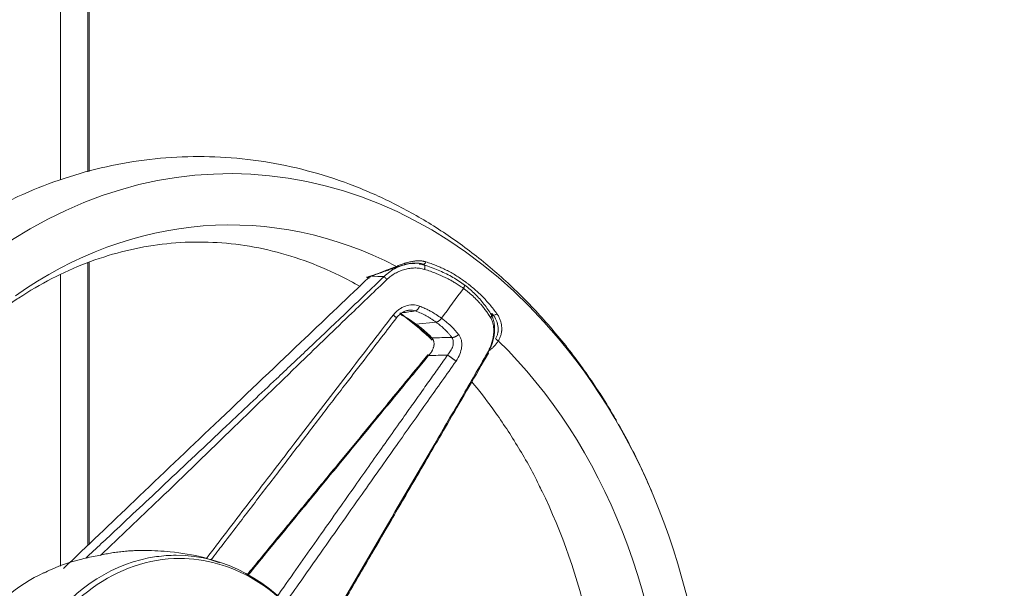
# Model space of a CAD drawing. Header units: millimetres. Extents: x 0 to 594, y 0 to 420.
# Tile 175 of 256: x 214 to 228, y 318 to 326. Entities that reach past the tile are written whole.
import ezdxf

# ---------------------------------------------------------------- set-up
doc = ezdxf.new("R2010")
doc.units = ezdxf.units.MM
doc.layers.add('1', color=7, linetype='Continuous', true_color=0xffffff)
doc.styles.add('Arial Unicode MS', font='txt')
doc.dimstyles.get("Standard").update_dxf_attribs({"dimtxt": 0.18, "dimasz": 0.18, "dimexe": 0.18, "dimexo": 0.0625, "dimgap": 0.09, "dimtad": 0, "dimtih": 1, "dimtoh": 1, "dimdec": 4, "dimzin": 0, "dimdsep": 46, "dimtxsty": 'Standard', "dimcen": 0.09, "dimadec": 0, "dimazin": 0, "dimtfac": 1, "dimtdec": 4, "dimtofl": 0, "dimtmove": 0, "dimatfit": 3, "dimfxl": 0, "dimtolj": 1, "dimtzin": 0, "dimarcsym": 0})

# ---------------------------------------------------------------- blocks, each defined once
blk = doc.blocks.new('_U0')
at = {"layer": '1', "color": 18, "lineweight": 13}
for p, q in [((147.657, 304.172), (147.657, 390.192)), ((305.847, 301.392), (305.847, 390.192)), ((147.657, 388.192), (198.852, 388.192)), ((305.847, 388.192), (254.652, 388.192))]:
    blk.add_line(p, q, dxfattribs=at)
at = {"layer": '1', "color": 18}
for points in [[(147.657, 388.192), (151.157, 389.13), (151.157, 387.254)], [(305.847, 388.192), (302.347, 387.254), (302.347, 389.13)]]:
    blk.add_solid(points, dxfattribs=at)
at = {"layer": '1', "color": 18, "linetype": 'Continuous', "lineweight": 13, "char_height": 3.5, "attachment_point": 7, "line_spacing_factor": 1.047437, "style": 'Arial Unicode MS'}
for s, insert in [('\\fArial Unicode MS|b0|i0;\\W1.0000;3.16', (200.537, 385.556)), ('\\fArial Unicode MS|b0|i0;\\W1.0000;LIFT POINT SPAN', (213.204, 385.556))]:
    blk.add_mtext(s, dxfattribs=dict(at, insert=insert))

msp = doc.modelspace()

# ---------------------------------------------------------------- linework, layer by layer
at = {"layer": '1', "color": 155, "linetype": 'Continuous', "lineweight": 13}
for p, q in [((214.64, 341.659), (214.64, 324.098)), ((215.026, 324.21), (215.026, 341.643)), ((215.042, 324.215), (215.042, 341.635)), ((215.026, 318.965), (215.026, 322.934)), ((215.042, 318.981), (215.042, 322.939)), ((214.64, 322.764), (214.64, 318.669)), ((218.931, 322.685), (218.93, 322.686)), ((219.916, 322.098), (219.632, 322.071)), ((220.653, 322.193), (220.665, 322.193)), ((220.703, 322.193), (220.721, 322.193))]:
    msp.add_line(p, q, dxfattribs=at)
for centre, major_axis, ratio, start_param, end_param in [((217.021, 315.673), (0, -8.51), 0.791224, 2.386273, 3.653329), ((217.021, 315.673), (0, -7.79), 0.791224, 2.752507, 3.652485), ((219.75, 322.958), (-0.0158, -0.0475), 0.545828, 0.194279, 1.449239), ((219.353, 322.918), (0.0162, -0.0473), 0.178048, 5.547576, 6.568063), ((216.746, 315.673), (0, 7.581), 0.791224, 5.901872, 5.908621), ((218.991, 322.786), (0.0143, -0.0479), 0.642285, 5.683359, 6.294304), ((220.749, 322.229), (-0.04, -0.03), 0.4774, 0.511658, 1.76517), ((219.886, 321.927), (-0.0475, -0.0444), 0.510585, 6.074625, 6.816932), ((220.792, 321.868), (-0.0434, 0.0249), 0.585607, 0.852997, 1.872671), ((217.021, 315.673), (0, -7.79), 0.791224, 1.583503, 2.483514), ((217.021, 315.673), (0, -8.51), 0.791224, 1.582659, 2.386273), ((219.853, 321.599), (-0.0502, 0.0413), 0.115181, 0.003393, 0.647669), ((216.141, 315.673), (0, -7.79), 0.791224, 1.583503, 2.119887), ((216.264, 315.673), (0, 3.15), 0.791224, 0.111134, 2.882313), ((216.314, 315.673), (0, 3.105), 0.791224, 0, 3.141593), ((216.264, 315.673), (0, 3.15), 0.791224, 0, 0.111134), ((216.264, 315.673), (0, 3.15), 0.791224, 5.474422, 6.283185), ((216.314, 315.673), (0, 3.105), 0.791224, 5.847977, 6.283185), ((215.244, 315.673), (0, 3.092), 0.791224, 0.34823, 0.839223), ((216.314, 315.673), (0, 3.105), 0.791224, 3.700992, 5.847977)]:
    msp.add_ellipse(centre, major_axis=major_axis, ratio=ratio, start_param=start_param, end_param=end_param, dxfattribs=at)
for points, knots in [([(222.45, 320.716), (222.406, 320.793), (222.24, 321.072), (221.929, 321.533), (221.496, 322.073), (221.026, 322.565), (220.523, 323.005), (219.99, 323.391), (219.432, 323.719), (218.853, 323.987), (218.259, 324.193), (217.653, 324.337), (217.041, 324.416), (216.427, 324.432), (215.815, 324.384), (215.21, 324.274), (214.616, 324.102), (214.036, 323.87), (213.484, 323.582), (213.13, 323.356), (212.962, 323.235), (212.96, 323.234)], [0, 0, 0, 0, 0.022159, 0.081205, 0.140165, 0.198993, 0.257638, 0.316049, 0.374183, 0.432011, 0.489528, 0.546752, 0.603729, 0.660529, 0.717236, 0.773919, 0.830664, 0.887554, 0.944655, 0.999446, 1, 1, 1, 1]), ([(213.891, 322.326), (213.944, 322.364), (214.149, 322.506), (214.516, 322.719), (215, 322.936), (215.497, 323.095), (216.004, 323.195), (216.519, 323.233), (217.038, 323.209), (217.555, 323.122), (218.064, 322.973), (218.496, 322.79), (218.755, 322.652), (218.852, 322.597)], [0, 0, 0, 0, 0.034318, 0.132248, 0.230738, 0.330222, 0.430762, 0.532266, 0.634443, 0.736758, 0.8386, 0.939604, 1, 1, 1, 1]), ([(219.185, 322.738), (219.212, 322.762), (219.291, 322.832), (219.437, 322.901), (219.56, 322.922), (219.615, 322.92), (219.618, 322.92)], [0, 0, 0, 0, 0.217693, 0.644719, 0.982897, 1, 1, 1, 1]), ([(219.359, 322.881), (219.368, 322.884), (219.377, 322.888), (219.395, 322.894), (219.412, 322.901), (219.439, 322.911), (219.457, 322.917), (219.471, 322.921), (219.477, 322.924), (219.484, 322.926), (219.488, 322.927), (219.489, 322.927), (219.491, 322.928), (219.501, 322.931), (219.511, 322.934), (219.529, 322.939), (219.547, 322.944), (219.574, 322.949), (219.591, 322.952), (219.602, 322.954), (219.605, 322.954), (219.608, 322.955), (219.609, 322.955), (219.611, 322.955), (219.617, 322.956), (219.622, 322.956), (219.635, 322.958), (219.652, 322.959), (219.678, 322.959), (219.702, 322.958), (219.719, 322.956), (219.729, 322.954), (219.731, 322.954), (219.735, 322.953), (219.741, 322.952), (219.747, 322.951), (219.759, 322.948), (219.767, 322.946), (219.774, 322.944)], [0, 0, 0, 0, 0.0625, 0.0625, 0.125, 0.1875, 0.25, 0.25, 0.28125, 0.296875, 0.296875, 0.304688, 0.304688, 0.3125, 0.375, 0.375, 0.4375, 0.5, 0.5625, 0.5625, 0.578125, 0.578125, 0.585938, 0.585938, 0.59375, 0.625, 0.625, 0.6875, 0.75, 0.8125, 0.875, 0.875, 0.890625, 0.890625, 0.90625, 0.9375, 0.9375, 1, 1, 1, 1]), ([(219.74, 322.91), (219.733, 322.912), (219.726, 322.914), (219.716, 322.917), (219.711, 322.918), (219.705, 322.919), (219.703, 322.92), (219.702, 322.92), (219.7, 322.92), (219.692, 322.922), (219.677, 322.924), (219.655, 322.927), (219.633, 322.928), (219.618, 322.928), (219.606, 322.927), (219.6, 322.927), (219.594, 322.926), (219.592, 322.926), (219.591, 322.926), (219.589, 322.926), (219.58, 322.925), (219.563, 322.923), (219.539, 322.92), (219.515, 322.915), (219.499, 322.911), (219.489, 322.909), (219.487, 322.908), (219.484, 322.908), (219.483, 322.907), (219.481, 322.907), (219.476, 322.905), (219.463, 322.902), (219.443, 322.896), (219.419, 322.889), (219.395, 322.881), (219.379, 322.876), (219.371, 322.873)], [0, 0, 0, 0, 0.0625, 0.0625, 0.09375, 0.109375, 0.109375, 0.117187, 0.117187, 0.125, 0.1875, 0.25, 0.3125, 0.375, 0.375, 0.40625, 0.421875, 0.421875, 0.429687, 0.429687, 0.4375, 0.5, 0.5625, 0.625, 0.6875, 0.6875, 0.703125, 0.703125, 0.710937, 0.710937, 0.71875, 0.75, 0.8125, 0.875, 0.9375, 1, 1, 1, 1]), ([(219.749, 322.9), (219.783, 322.889), (219.85, 322.867), (219.948, 322.829), (220.042, 322.786), (220.132, 322.739), (220.218, 322.688), (220.272, 322.65), (220.299, 322.631)], [0, 0, 0, 0, 0.167477, 0.334292, 0.500697, 0.666946, 0.833296, 1, 1, 1, 1]), ([(219.774, 322.944), (219.799, 322.936), (219.824, 322.928), (219.872, 322.911), (219.896, 322.902), (219.944, 322.883), (219.967, 322.873), (220.013, 322.852), (220.059, 322.83), (220.127, 322.794), (220.193, 322.755), (220.258, 322.713), (220.301, 322.683), (220.333, 322.66), (220.348, 322.649), (220.364, 322.637), (220.372, 322.631), (220.374, 322.629), (220.38, 322.624), (220.403, 322.606), (220.446, 322.57), (220.505, 322.518), (220.563, 322.462), (220.6, 322.424), (220.636, 322.384), (220.654, 322.364), (220.688, 322.323), (220.705, 322.302), (220.739, 322.26), (220.755, 322.238), (220.771, 322.216)], [0, 0, 0, 0, 0.0625, 0.0625, 0.125, 0.125, 0.1875, 0.1875, 0.25, 0.3125, 0.375, 0.4375, 0.5, 0.5, 0.53125, 0.546875, 0.546875, 0.554688, 0.554688, 0.5625, 0.625, 0.6875, 0.75, 0.8125, 0.8125, 0.875, 0.875, 0.9375, 0.9375, 1, 1, 1, 1]), ([(218.985, 322.741), (218.999, 322.745), (219.013, 322.75), (219.042, 322.759), (219.056, 322.764), (219.085, 322.775), (219.1, 322.78), (219.13, 322.792), (219.145, 322.798), (219.168, 322.807), (219.184, 322.813), (219.2, 322.82), (219.21, 322.824), (219.212, 322.824), (219.216, 322.826), (219.218, 322.827), (219.224, 322.829), (219.236, 322.834), (219.257, 322.842), (219.282, 322.852), (219.307, 322.862), (219.333, 322.872), (219.351, 322.878), (219.359, 322.881)], [0, 0, 0, 0, 0.125, 0.125, 0.25, 0.25, 0.375, 0.375, 0.5, 0.5, 0.5625, 0.625, 0.625, 0.640625, 0.640625, 0.65625, 0.65625, 0.6875, 0.75, 0.8125, 0.875, 0.9375, 1, 1, 1, 1]), ([(219.371, 322.873), (219.363, 322.871), (219.346, 322.865), (219.322, 322.857), (219.298, 322.848), (219.275, 322.84), (219.256, 322.833), (219.244, 322.829), (219.238, 322.827), (219.236, 322.826), (219.233, 322.825), (219.223, 322.821), (219.206, 322.815), (219.192, 322.81), (219.17, 322.802), (219.156, 322.797), (219.128, 322.787), (219.114, 322.782), (219.087, 322.773), (219.073, 322.769), (219.047, 322.76), (219.034, 322.757), (219.021, 322.753)], [0, 0, 0, 0, 0.0625, 0.125, 0.1875, 0.25, 0.3125, 0.34375, 0.34375, 0.359375, 0.359375, 0.375, 0.4375, 0.5, 0.5, 0.625, 0.625, 0.75, 0.75, 0.875, 0.875, 1, 1, 1, 1]), ([(219.753, 322.839), (219.742, 322.842), (219.72, 322.849), (219.685, 322.854), (219.651, 322.858), (219.616, 322.859), (219.581, 322.857), (219.547, 322.853), (219.512, 322.847), (219.465, 322.836), (219.408, 322.816), (219.343, 322.785), (219.292, 322.752), (219.254, 322.722), (219.236, 322.706), (219.226, 322.697)], [0, 0, 0, 0, 0.06454, 0.127838, 0.190255, 0.252131, 0.313782, 0.375499, 0.437545, 0.500158, 0.626106, 0.75006, 0.875004, 0.932558, 1, 1, 1, 1]), ([(220.301, 322.572), (220.281, 322.586), (220.244, 322.612), (220.188, 322.648), (220.136, 322.678), (220.089, 322.704), (220.018, 322.739), (219.909, 322.788), (219.809, 322.821), (219.753, 322.839)], [0, 0, 0, 0, 0.122259, 0.233385, 0.333388, 0.422277, 0.500057, 0.725016, 1, 1, 1, 1]), ([(218.931, 322.685), (218.625, 322.394), (217.916, 321.72), (216.833, 320.688), (215.723, 319.629), (215.015, 318.955), (214.682, 318.637)], [0, 0, 0, 0, 0.215875, 0.5, 0.764816, 1, 1, 1, 1]), ([(214.994, 318.781), (215.14, 318.918), (215.528, 319.281), (216.203, 319.916), (216.95, 320.619), (217.6, 321.232), (218.143, 321.744), (218.647, 322.223), (219.006, 322.567), (219.185, 322.738)], [0, 0, 0, 0, 0.103955, 0.276522, 0.482301, 0.638018, 0.741151, 0.870866, 1, 1, 1, 1]), ([(219.226, 322.697), (219.062, 322.539), (218.658, 322.153), (217.943, 321.463), (217.043, 320.589), (216.107, 319.681), (215.477, 319.082), (215.2, 318.821)], [0, 0, 0, 0, 0.122324, 0.300084, 0.533254, 0.795733, 1, 1, 1, 1]), ([(218.968, 322.727), (218.967, 322.727), (218.967, 322.727), (218.965, 322.727), (218.964, 322.726), (218.963, 322.726), (218.96, 322.726), (218.957, 322.725), (218.954, 322.725), (218.953, 322.725), (218.951, 322.725), (218.951, 322.726), (218.95, 322.726), (218.949, 322.726), (218.947, 322.726), (218.944, 322.727), (218.942, 322.728), (218.94, 322.728)], [0, 0, 0, 0, 0.06636, 0.102269, 0.138179, 0.138179, 0.281816, 0.425452, 0.425452, 0.569089, 0.569089, 0.604999, 0.604999, 0.640908, 0.712726, 0.856363, 1, 1, 1, 1]), ([(220.299, 322.631), (220.325, 322.612), (220.377, 322.572), (220.448, 322.508), (220.515, 322.441), (220.576, 322.37), (220.633, 322.296), (220.666, 322.245), (220.682, 322.219)], [0, 0, 0, 0, 0.166704, 0.333054, 0.499303, 0.665708, 0.832523, 1, 1, 1, 1]), ([(220.68, 322.163), (220.669, 322.181), (220.647, 322.216), (220.612, 322.265), (220.579, 322.309), (220.547, 322.347), (220.504, 322.394), (220.449, 322.45), (220.39, 322.503), (220.34, 322.543), (220.314, 322.563), (220.301, 322.572)], [0, 0, 0, 0, 0.118186, 0.227208, 0.327141, 0.418051, 0.499998, 0.665977, 0.833321, 0.916673, 1, 1, 1, 1]), ([(219.313, 322.196), (219.326, 322.211), (219.35, 322.239), (219.392, 322.274), (219.437, 322.303), (219.501, 322.33), (219.589, 322.349), (219.654, 322.331), (219.686, 322.323)], [0, 0, 0, 0, 0.129682, 0.254619, 0.37746, 0.500805, 0.748402, 1, 1, 1, 1]), ([(219.362, 322.159), (219.373, 322.174), (219.399, 322.201), (219.443, 322.234), (219.489, 322.256), (219.521, 322.263), (219.537, 322.265)], [0, 0, 0, 0, 0.265973, 0.521171, 0.765351, 1, 1, 1, 1]), ([(219.408, 322.228), (219.438, 322.205), (219.593, 322.086), (219.744, 321.956), (219.864, 321.845)], [0, 0, 0, 0, 0.192906, 1, 1, 1, 1]), ([(219.41, 322.209), (219.424, 322.202), (219.438, 322.195), (219.473, 322.176), (219.493, 322.164), (219.555, 322.127), (219.594, 322.1), (219.632, 322.071)], [0, 0, 0, 0, 0.173724, 0.173724, 0.44915, 0.44915, 1, 1, 1, 1]), ([(219.627, 322.256), (219.613, 322.26), (219.587, 322.268), (219.541, 322.267), (219.51, 322.261), (219.493, 322.256)], [0, 0, 0, 0, 0.316915, 0.629673, 1, 1, 1, 1]), ([(219.916, 322.098), (219.904, 322.106), (219.882, 322.123), (219.847, 322.145), (219.813, 322.166), (219.767, 322.192), (219.706, 322.223), (219.654, 322.245), (219.627, 322.256)], [0, 0, 0, 0, 0.132362, 0.259722, 0.382232, 0.500027, 0.740041, 1, 1, 1, 1]), ([(219.686, 322.323), (219.706, 322.314), (219.744, 322.298), (219.798, 322.272), (219.856, 322.242), (219.922, 322.203), (219.969, 322.17), (219.994, 322.153)], [0, 0, 0, 0, 0.178832, 0.345419, 0.500021, 0.73426, 1, 1, 1, 1]), ([(220.682, 322.219), (220.691, 322.202), (220.71, 322.167), (220.729, 322.106), (220.74, 322.036), (220.74, 321.962), (220.729, 321.887), (220.711, 321.815), (220.685, 321.742), (220.661, 321.695), (220.648, 321.671)], [0, 0, 0, 0, 0.112669, 0.234026, 0.363431, 0.499909, 0.625623, 0.749986, 0.868615, 1, 1, 1, 1]), ([(220.771, 322.216), (220.776, 322.209), (220.785, 322.195), (220.798, 322.173), (220.809, 322.15), (220.818, 322.126), (220.823, 322.11), (220.827, 322.098), (220.829, 322.091), (220.83, 322.085), (220.831, 322.082), (220.831, 322.081), (220.831, 322.079), (220.833, 322.069), (220.837, 322.051), (220.839, 322.026), (220.84, 322), (220.839, 321.983), (220.838, 321.971), (220.837, 321.964), (220.836, 321.957), (220.835, 321.954), (220.835, 321.952), (220.835, 321.951), (220.833, 321.941), (220.83, 321.925), (220.823, 321.901), (220.814, 321.878), (220.807, 321.864), (220.799, 321.85), (220.795, 321.843), (220.791, 321.837)], [0, 0, 0, 0, 0.0625, 0.125, 0.1875, 0.25, 0.3125, 0.3125, 0.34375, 0.359375, 0.359375, 0.367188, 0.367188, 0.375, 0.4375, 0.5, 0.5625, 0.625, 0.625, 0.65625, 0.671875, 0.679688, 0.679688, 0.6875, 0.6875, 0.75, 0.8125, 0.875, 0.9375, 0.9375, 1, 1, 1, 1]), ([(216.69, 318.778), (216.88, 319.027), (217.289, 319.562), (217.948, 320.422), (218.632, 321.313), (219.098, 321.917), (219.313, 322.196)], [0, 0, 0, 0, 0.218214, 0.468827, 0.754251, 1, 1, 1, 1]), ([(216.754, 318.757), (216.81, 318.83), (216.948, 319.01), (217.146, 319.269), (217.351, 319.537), (217.537, 319.78), (217.725, 320.026), (217.915, 320.274), (218.104, 320.521), (218.289, 320.762), (218.47, 320.999), (218.686, 321.28), (218.984, 321.668), (219.221, 321.977), (219.362, 322.159)], [0, 0, 0, 0, 0.064313, 0.158708, 0.228331, 0.30013, 0.372919, 0.445709, 0.51849, 0.590799, 0.658061, 0.727095, 0.839123, 1, 1, 1, 1]), ([(219.632, 322.071), (219.637, 322.068), (219.642, 322.064), (219.653, 322.057), (219.658, 322.053), (219.673, 322.042), (219.703, 322.02), (219.731, 321.996), (219.769, 321.964), (219.787, 321.947), (219.823, 321.913), (219.84, 321.895), (219.857, 321.877)], [0, 0, 0, 0, 0.0625, 0.0625, 0.125, 0.125, 0.25, 0.5, 0.5, 0.75, 0.75, 1, 1, 1, 1]), ([(220.139, 321.883), (220.13, 321.893), (220.114, 321.914), (220.088, 321.943), (220.063, 321.971), (220.028, 322.006), (219.98, 322.049), (219.938, 322.081), (219.916, 322.098)], [0, 0, 0, 0, 0.133127, 0.26077, 0.383038, 0.500029, 0.739512, 1, 1, 1, 1]), ([(219.994, 322.153), (220.01, 322.141), (220.041, 322.117), (220.084, 322.081), (220.13, 322.039), (220.18, 321.988), (220.215, 321.946), (220.233, 321.924)], [0, 0, 0, 0, 0.180684, 0.347309, 0.500017, 0.736362, 1, 1, 1, 1]), ([(220.638, 321.666), (220.644, 321.677), (220.656, 321.699), (220.672, 321.732), (220.685, 321.764), (220.701, 321.807), (220.716, 321.862), (220.729, 321.94), (220.728, 322.022), (220.714, 322.089), (220.697, 322.133), (220.686, 322.153), (220.68, 322.163)], [0, 0, 0, 0, 0.064585, 0.127651, 0.18941, 0.250077, 0.373989, 0.500075, 0.699969, 0.849935, 0.924971, 1, 1, 1, 1]), ([(220.753, 321.865), (220.756, 321.871), (220.76, 321.877), (220.766, 321.889), (220.771, 321.902), (220.778, 321.921), (220.782, 321.935), (220.784, 321.945), (220.785, 321.951), (220.786, 321.957), (220.787, 321.96), (220.787, 321.962), (220.787, 321.962), (220.788, 321.971), (220.789, 321.978), (220.789, 321.993), (220.789, 322.007), (220.788, 322.029), (220.785, 322.051), (220.781, 322.066), (220.779, 322.074), (220.779, 322.075), (220.778, 322.077), (220.778, 322.08), (220.776, 322.086), (220.774, 322.091), (220.77, 322.102), (220.765, 322.116), (220.756, 322.136), (220.746, 322.156), (220.734, 322.175), (220.726, 322.187), (220.721, 322.193)], [0, 0, 0, 0, 0.0625, 0.0625, 0.125, 0.1875, 0.25, 0.25, 0.28125, 0.296875, 0.304688, 0.304688, 0.3125, 0.3125, 0.375, 0.375, 0.4375, 0.5, 0.5625, 0.625, 0.625, 0.632813, 0.632813, 0.640625, 0.65625, 0.6875, 0.6875, 0.75, 0.8125, 0.875, 0.9375, 1, 1, 1, 1]), ([(220.233, 321.924), (220.241, 321.911), (220.258, 321.887), (220.273, 321.843), (220.279, 321.796), (220.276, 321.731), (220.255, 321.645), (220.217, 321.583), (220.198, 321.551)], [0, 0, 0, 0, 0.127264, 0.250538, 0.373909, 0.501055, 0.743811, 1, 1, 1, 1]), ([(219.857, 321.877), (219.861, 321.873), (219.864, 321.868), (219.87, 321.859), (219.876, 321.85), (219.88, 321.84), (219.882, 321.834), (219.882, 321.833), (219.883, 321.832), (219.883, 321.83), (219.885, 321.825), (219.885, 321.821), (219.887, 321.813), (219.888, 321.808), (219.888, 321.797), (219.888, 321.791), (219.888, 321.784), (219.888, 321.783), (219.888, 321.781), (219.888, 321.78), (219.888, 321.778), (219.887, 321.775), (219.887, 321.771), (219.886, 321.763), (219.884, 321.757), (219.882, 321.746), (219.88, 321.741), (219.876, 321.73), (219.874, 321.724), (219.87, 321.713), (219.867, 321.708), (219.864, 321.701), (219.863, 321.7), (219.862, 321.697), (219.859, 321.693), (219.857, 321.689), (219.852, 321.681), (219.849, 321.676), (219.842, 321.666), (219.835, 321.656), (219.823, 321.642), (219.815, 321.633), (219.81, 321.628)], [0, 0, 0, 0, 0.0625, 0.0625, 0.125, 0.1875, 0.1875, 0.195313, 0.195313, 0.203125, 0.21875, 0.25, 0.25, 0.3125, 0.3125, 0.375, 0.375, 0.390625, 0.390625, 0.398438, 0.398438, 0.40625, 0.4375, 0.4375, 0.5, 0.5, 0.5625, 0.5625, 0.625, 0.625, 0.6875, 0.6875, 0.703125, 0.703125, 0.71875, 0.75, 0.75, 0.8125, 0.8125, 0.875, 0.9375, 1, 1, 1, 1]), ([(220.079, 321.636), (220.094, 321.655), (220.125, 321.695), (220.154, 321.758), (220.164, 321.827), (220.147, 321.863), (220.139, 321.883)], [0, 0, 0, 0, 0.243702, 0.499706, 0.735298, 1, 1, 1, 1]), ([(220.791, 321.837), (220.787, 321.83), (220.779, 321.817), (220.765, 321.798), (220.751, 321.78), (220.741, 321.769), (220.726, 321.752), (220.715, 321.741), (220.693, 321.721), (220.682, 321.712), (220.664, 321.697), (220.656, 321.692), (220.649, 321.687)], [0, 0, 0, 0, 0.108592, 0.217185, 0.325777, 0.434369, 0.434369, 0.651554, 0.651554, 0.868739, 0.868739, 1, 1, 1, 1]), ([(218.235, 317.541), (218.366, 317.766), (218.671, 318.292), (219.226, 319.241), (219.777, 320.182), (220.273, 321.032), (220.518, 321.458), (220.638, 321.666)], [0, 0, 0, 0, 0.163885, 0.381845, 0.690923, 0.848742, 1, 1, 1, 1]), ([(218.249, 317.532), (218.291, 317.603), (218.421, 317.829), (218.622, 318.174), (218.835, 318.541), (219.05, 318.909), (219.316, 319.366), (219.68, 319.99), (220.137, 320.773), (220.471, 321.349), (220.653, 321.663)], [0, 0, 0, 0, 0.052147, 0.163523, 0.250324, 0.318698, 0.431236, 0.582448, 0.772041, 1, 1, 1, 1]), ([(219.803, 321.64), (219.683, 321.494), (219.477, 321.244), (219.212, 320.921), (219.005, 320.67), (218.824, 320.449), (218.638, 320.224), (218.448, 319.993), (218.251, 319.753), (218.051, 319.51), (217.848, 319.263), (217.644, 319.015), (217.447, 318.774), (217.317, 318.616), (217.257, 318.543)], [0, 0, 0, 0, 0.141129, 0.242472, 0.313333, 0.383932, 0.456632, 0.531636, 0.607768, 0.689505, 0.766871, 0.846814, 0.929797, 1, 1, 1, 1]), ([(219.81, 321.628), (219.747, 321.551), (219.684, 321.475), (219.558, 321.321), (219.494, 321.244), (219.305, 321.013), (219.178, 320.86), (218.925, 320.552), (218.799, 320.398), (218.609, 320.168), (218.546, 320.091), (218.419, 319.937), (218.356, 319.86), (218.167, 319.63), (218.04, 319.476), (217.851, 319.245), (217.787, 319.168), (217.661, 319.014), (217.598, 318.937), (217.447, 318.753), (217.358, 318.646), (217.27, 318.538)], [0, 0, 0, 0, 0.074649, 0.074649, 0.149298, 0.149298, 0.298597, 0.298597, 0.447895, 0.447895, 0.522544, 0.522544, 0.597193, 0.597193, 0.746491, 0.746491, 0.821141, 0.821141, 0.89579, 0.89579, 1, 1, 1, 1]), ([(220.198, 321.551), (220.065, 321.364), (219.786, 320.969), (219.346, 320.346), (218.83, 319.616), (218.305, 318.871), (217.941, 318.354), (217.784, 318.132)], [0, 0, 0, 0, 0.164469, 0.346746, 0.546794, 0.804807, 1, 1, 1, 1]), ([(220.419, 321.26), (220.52, 321.139), (220.742, 320.854), (221.058, 320.372), (221.286, 319.978), (221.389, 319.749), (221.402, 319.718)], [0, 0, 0, 0, 0.268825, 0.60785, 0.946027, 1, 1, 1, 1]), ([(222.959, 319.687), (222.868, 319.905), (222.715, 320.234), (222.544, 320.551), (222.481, 320.662)], [0, 0, 0, 0, 0.644787, 1, 1, 1, 1]), ([(216.876, 318.718), (216.802, 318.745), (216.577, 318.819), (216.225, 318.874), (215.95, 318.889), (215.832, 318.889)], [0, 0, 0, 0, 0.219624, 0.670009, 1, 1, 1, 1]), ([(215.154, 318.814), (215.082, 318.802), (214.863, 318.758), (214.611, 318.675), (214.441, 318.591), (214.406, 318.572)], [0, 0, 0, 0, 0.278114, 0.850752, 1, 1, 1, 1])]:
    msp.add_open_spline(points, degree=3, knots=knots, dxfattribs=at)
for points, degree in [([(219.681, 322.913), (219.704, 322.909), (219.726, 322.905), (219.749, 322.9)], 3), ([(218.979, 322.731), (218.963, 322.715), (218.947, 322.7), (218.931, 322.685)], 3), ([(218.94, 322.728), (218.955, 322.732), (218.97, 322.736), (218.985, 322.741)], 3), ([(218.96, 322.725), (219.005, 322.738)], 1), ([(219.185, 322.738), (219.128, 322.74), (219.071, 322.742), (219.014, 322.743)], 3), ([(219.994, 322.153), (220.096, 322.293), (220.198, 322.433), (220.301, 322.572)], 3), ([(219.627, 322.256), (219.564, 322.247), (219.501, 322.237), (219.438, 322.228)], 3), ([(220.721, 322.193), (220.715, 322.201), (220.709, 322.209), (220.702, 322.218)], 3), ([(219.609, 322.083), (219.835, 321.889)], 1), ([(219.857, 321.877), (219.951, 321.879), (220.045, 321.881), (220.139, 321.883)], 3), ([(217.672, 318.229), (219.315, 320.56), (220.079, 321.636)], 2), ([(220.079, 321.636), (219.99, 321.633), (219.9, 321.631), (219.81, 321.628)], 3), ([(215.832, 318.889), (215.487, 318.896), (215.154, 318.814)], 2)]:
    msp.add_open_spline(points, degree=degree, dxfattribs=at)
for points, weights in [([(219.753, 322.839), (219.777, 322.905), (219.749, 322.9)], [1, 0.580261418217, 1]), ([(219.226, 322.697), (219.2, 322.724), (219.185, 322.738)], [1, 0.783253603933, 1]), ([(220.301, 322.572), (220.344, 322.631), (220.299, 322.631)], [1, 0.563967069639, 1]), ([(219.627, 322.256), (219.659, 322.264), (219.686, 322.323)], [0.999631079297, 0.839452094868, 1]), ([(220.68, 322.163), (220.733, 322.207), (220.682, 322.219)], [1, 0.580261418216, 1]), ([(219.353, 322.166), (219.392, 322.136), (219.313, 322.196)], [1, 0.680911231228, 1]), ([(219.916, 322.098), (219.956, 322.102), (219.994, 322.153)], [1, 0.844976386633, 1]), ([(220.139, 321.883), (220.186, 321.879), (220.233, 321.924)], [1, 0.839267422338, 1]), ([(220.638, 321.666), (220.664, 321.656), (220.648, 321.671)], [1, 0.783253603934, 1]), ([(220.079, 321.636), (220.131, 321.597), (220.198, 321.551)], [1, 0.680911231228, 1])]:
    msp.add_rational_spline(points, weights, degree=2, dxfattribs=at)

# ---------------------------------------------------------------- dimensions: what is measured, and where the dimension line sits
at = {"layer": '1', "color": 18, "linetype": 'Continuous', "lineweight": 13}
dim = msp.add_linear_dim(base=(305.847, 388.192), p1=(147.657, 304.172), p2=(305.847, 301.392), text=' <> \\fArial Unicode MS|b0|i0;\\C18;{\\H1.00x;\\fArial Unicode MS|b0|i0;LIFT POINT SPAN\\fArial Unicode MS|b0|i0;}\\C18;', dimstyle='Standard', override={"dimtxt": 3.5, "dimasz": 3.5, "dimexe": 2, "dimexo": 0, "dimgap": 1.5, "dimtih": 1, "dimtoh": 1, "dimdec": 2, "dimlfac": 0.02, "dimdsep": 46, "dimlunit": 2, "dimtxsty": 'Arial Unicode MS', "dimsah": 1, "dimse1": 0, "dimse2": 0, "dimsd1": 0, "dimsd2": 0, "dimclrd": 18, "dimclre": 18, "dimclrt": 18, "dimtol": 0, "dimtm": -0.1, "dimtfac": 1, "dimtdec": 2, "dimtofl": 1, "dimtmove": 0, "dimlwd": 13, "dimlwe": 13}, dxfattribs=at)
dim.commit()
dim.dimension.update_dxf_attribs({"geometry": '_U0', "text_midpoint": (226.752, 388.192), "dimtype": 160})

doc.saveas('drawing.dxf')
